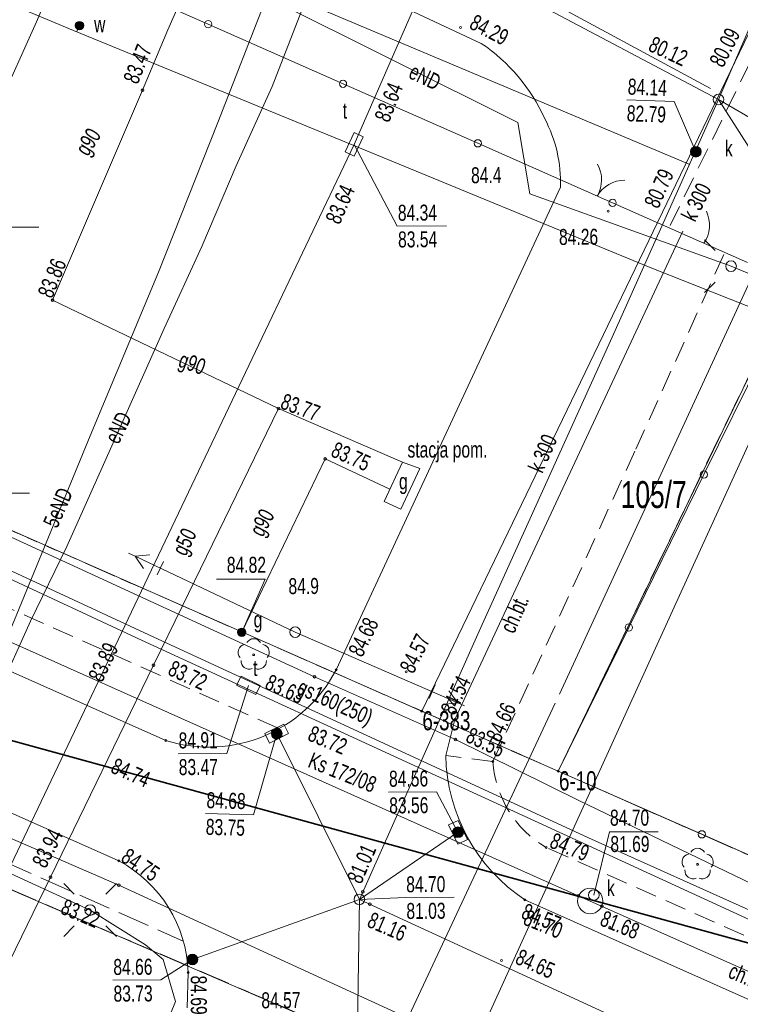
# Model space of a CAD drawing. Header units: metres. Extents: x -1013 to 1493500, y -5789517 to 1032.
# Tile 59 of 66: x 100 to 133, y -22 to 24. Entities that reach past the tile are written whole.
import ezdxf
from ezdxf.xclip import XClip

# ---------------------------------------------------------------- set-up
doc = ezdxf.new("R2010")
doc.units = ezdxf.units.M
doc.header["$MEASUREMENT"] = 0
doc.header["$XCLIPFRAME"] = 0
for name, pattern in [('2_KTCR02', [1.5, 1, -0.5]), ('2_KTJZ01', [2, 1.5, -0.5]), ('GUK', [2, 1.5, -0.5]), ('GUZ', [1, 0.5, -0.5])]:
    doc.linetypes.add(name, pattern=pattern)
doc.layers.add('700-L Mapa 1_100 dwg', color=7, linetype='Continuous')
doc.layers.add('711-L Wymiary opisy', color=7, linetype='Continuous')
for name, color, linetype, lineweight in [('703-L Płaszczyzny podejścia 2D3', 152, 'Continuous', 30), ('703-L Płaszczyzny podejścia 2D38', 171, 'Continuous', 35), ('711-L Wymiary opisy1', 7, 'Continuous', 13), ('ex_02_DXF_MZ_500_4_Dzialki7', 9, 'Continuous', 18), ('ex_02_DXF_MZ_500_4_K1_BDOT_T_57', 9, 'Continuous', 18), ('ex_02_DXF_MZ_500_4_K1_BDOT_T_77', 9, 'Continuous', 18), ('ex_02_DXF_MZ_500_4_Kontury3', 9, 'Continuous', 18), ('ex_02_DXF_MZ_500_4_KTCR_D_L_17', 9, 'Continuous', 18), ('ex_02_DXF_MZ_500_4_KTCR_E_T_17', 9, 'Continuous', 18), ('ex_02_DXF_MZ_500_4_KTCR_L_17', 9, 'Continuous', 18), ('ex_02_DXF_MZ_500_4_KTJZ_L_07', 9, 'Continuous', 18), ('ex_02_DXF_MZ_500_4_KTKR_D_L_07', 9, 'Continuous', 18), ('ex_02_DXF_MZ_500_4_KTKR_L_07', 9, 'Continuous', 18), ('ex_02_DXF_MZ_500_4_KTOK_L_47', 9, 'Continuous', 18), ('ex_02_DXF_MZ_500_4_Numery_dzialek7', 9, 'Continuous', 18), ('ex_02_DXF_MZ_500_4_Numery_punktow7', 9, 'Continuous', 18), ('ex_02_DXF_MZ_500_4_OBOP_T_13', 9, 'Continuous', 18), ('ex_02_DXF_MZ_500_4_Podzial_sekcyjny_krzyze7', 9, 'Continuous', 18), ('ex_02_DXF_MZ_500_4_Punkty7', 9, 'Continuous', 18), ('ex_02_DXF_MZ_500_4_RTPW_T_07', 9, 'Continuous', 18), ('ex_02_DXF_MZ_500_4_RTPW_T_17', 9, 'Continuous', 18), ('ex_02_DXF_MZ_500_4_SUBK_L_034', 9, 'Continuous', 18), ('ex_02_DXF_MZ_500_4_SUOG_L_052', 9, 'Continuous', 18), ('ex_02_DXF_MZ_500_4_SUOW_L_05', 9, 'Continuous', 18), ('ex_02_DXF_MZ_500_4_SUPC_D_L_1200', 9, 'Continuous', 18), ('ex_02_DXF_MZ_500_4_SUPE_D_L_31', 9, 'Continuous', 18), ('ex_02_DXF_MZ_500_4_SUPE_D_T_27', 9, 'Continuous', 18), ('ex_02_DXF_MZ_500_4_SUPE_E_T_31', 9, 'Continuous', 18), ('ex_02_DXF_MZ_500_4_SUPG_E_T_27', 9, 'Continuous', 18), ('ex_02_DXF_MZ_500_4_SUPG_L_252', 9, 'Continuous', 18), ('ex_02_DXF_MZ_500_4_SUPG_L_352', 9, 'Continuous', 18), ('ex_02_DXF_MZ_500_4_SUPK_D_L_434', 9, 'Continuous', 18), ('ex_02_DXF_MZ_500_4_SUPK_E_T_434', 9, 'Continuous', 18), ('ex_02_DXF_MZ_500_4_SUPK_L_434', 9, 'Continuous', 18), ('ex_02_DXF_MZ_500_4_SUPP_E_T_434', 9, 'Continuous', 18), ('ex_02_DXF_MZ_500_4_SUPT_D_L_030', 9, 'Continuous', 18), ('ex_02_DXF_MZ_500_4_SUPW_D_L_05', 9, 'Continuous', 18), ('ex_02_DXF_MZ_500_4_SUPW_L_05', 9, 'Continuous', 18), ('ex_02_DXF_MZ_500_4_SUSM_D_T_07', 9, 'Continuous', 18), ('ex_02_DXF_MZ_500_4_SUSM_D_T_37', 9, 'Continuous', 18), ('ex_02_DXF_MZ_500_4_SUTG_T_052', 9, 'Continuous', 18), ('ex_02_DXF_MZ_500_4_SUTK_T_034', 9, 'Continuous', 18), ('ex_02_DXF_MZ_500_4_SUTT_T_030', 9, 'Continuous', 18), ('ex_02_DXF_MZ_500_4_SUTW_T_05', 9, 'Continuous', 18), ('ex_02_DXF_MZ_500_4_SUUG_E_T_17', 9, 'Continuous', 18), ('ex_02_DXF_MZ_500_4_SUUG_E_T_47', 9, 'Continuous', 18), ('ex_02_DXF_MZ_500_4_SUUG_L_27', 9, 'Continuous', 18), ('ex_02_DXF_MZ_500_4_SUUG_T_57', 9, 'Continuous', 18), ('ex_02_DXF_MZ_500_4_SUUK_D_T_234', 9, 'Continuous', 18), ('ex_02_DXF_MZ_500_4_SUUK_D_T_97', 9, 'Continuous', 18), ('ex_02_DXF_MZ_500_4_SUUK_E_T_77', 9, 'Continuous', 18), ('ex_02_DXF_MZ_500_4_SUUK_E_T_934', 9, 'Continuous', 18), ('ex_02_DXF_MZ_500_4_SUUK_T_07', 9, 'Continuous', 18), ('ex_02_DXF_MZ_500_4_SUUK_T_234', 9, 'Continuous', 18), ('ex_02_DXF_MZ_500_4_SUUT_D_T_130', 9, 'Continuous', 18), ('ex_02_DXF_MZ_500_4_SUUT_E_T_930', 9, 'Continuous', 18), ('ex_02_DXF_MZ_500_4_SUUW_D_T_77', 9, 'Continuous', 18), ('ex_02_DXF_MZ_500_4_SUUW_E_T_57', 9, 'Continuous', 18), ('ex_02_DXF_MZ_500_4_Uzytki3', 9, 'Continuous', 18)]:
    doc.layers.add(name, color=color, linetype=linetype, lineweight=lineweight)
doc.layers.get('700-L Mapa 1_100 dwg').off()
doc.styles.add('STYL_AUTOMATYCZNY_2', font='Arial.ttf')
doc.styles.add('STYL_AUTOMATYCZNY_4', font='Arial.ttf', dxfattribs={"width": 0.7})
doc.dimstyles.new('STYL_AUTOMATYCZNY__3', dxfattribs={"dimtxt": 0.25, "dimasz": 0.183575, "dimexe": 0.18, "dimexo": 0.04, "dimgap": 0, "dimtad": 1, "dimzin": 0, "dimdsep": 46, "dimtxsty": 'STYL_AUTOMATYCZNY_2', "dimblk": 'ARROWHEAD_8', "dimblk1": 'ARROWHEAD_8', "dimblk2": 'ARROWHEAD_8', "dimcen": 0.09, "dimclrd": 7, "dimclre": 7, "dimclrt": 7, "dimazin": 0, "dimtfac": 1, "dimtdec": 4, "dimtmove": 2, "dimatfit": 3, "dimfxl": 1, "dimtolj": 1, "dimtzin": 0, "dimarcsym": 0})

# ---------------------------------------------------------------- blocks, each defined once
blk = doc.blocks.new('*D62')
at = {"layer": '711-L Wymiary opisy1', "color": 7, "linetype": 'Continuous', "lineweight": 13, "transparency": 16777216}
for p, q in [((31.701, 9.209), (31.582, 9.143)), ((31.701, 9.209), (31.767, 9.09)), ((31.387, 8.33), (31.337, 8.457)), ((31.387, 8.33), (31.514, 8.38))]:
    blk.add_line(p, q, dxfattribs=at)
blk.add_arc((25.649, 10.872), 6.276, 336.1008, 344.6316, dxfattribs=at)
at = {"layer": '711-L Wymiary opisy1', "color": 7, "lineweight": 13, "transparency": 16777216, "insert": (31.654, 8.581), "char_height": 0.25, "attachment_point": 7, "rotation": 336.1008, "style": 'STYL_AUTOMATYCZNY_2'}
blk.add_mtext('\\A1;{\\pql;\\fArial|b0|i0|c238|p0;\\W1.000000;8,53°/15%}', dxfattribs=at)
blk = doc.blocks.new('ARROWHEAD_8')
at = {"color": 0, "linetype": 'Continuous', "lineweight": 0}
blk.add_line((0, 0), (-1, 0), dxfattribs=at)
at = {"color": 0, "linetype": 'Continuous', "lineweight": 0, "flags": 128}
blk.add_lwpolyline([(-0.525, 0.525), (0, 0), (-0.525, -0.525)], dxfattribs=at)
blk = doc.blocks.new('*D63')
at = {"layer": '711-L Wymiary opisy1', "color": 7, "linetype": 'Continuous', "lineweight": 13, "transparency": 16777216}
for p, q in [((18.152, -22.228), (18.025, -22.277)), ((18.152, -22.228), (18.201, -22.356)), ((17.692, -23.088), (17.661, -22.955)), ((17.692, -23.088), (17.825, -23.057))]:
    blk.add_line(p, q, dxfattribs=at)
blk.add_arc((12.159, -19.572), 6.556, 327.57, 336.1008, dxfattribs=at)
at = {"layer": '711-L Wymiary opisy1', "color": 7, "lineweight": 13, "transparency": 16777216, "insert": (18.03, -22.8), "char_height": 0.25, "attachment_point": 7, "rotation": 336.1008, "style": 'STYL_AUTOMATYCZNY_2'}
blk.add_mtext('\\A1;{\\pql;\\fArial|b0|i0|c238|p0;\\W1.000000;8,53°/15%}', dxfattribs=at)
blk = doc.blocks.new('Rysunek_1_4', base_point=(-51.91, -72.413))
at = {"layer": 'ex_02_DXF_MZ_500_4_Dzialki7', "color": 9, "linetype": 'Continuous', "lineweight": 18}
for p, q in [((170.06, 98.813), (118.532, -7.999)), ((-42.33, 44.713), (161.19, -43.067)), ((118.532, -7.999), (16.017, 37.104)), ((140.379, 21.187), (124.933, -10.814)), ((124.933, -10.814), (118.532, -7.999)), ((124.933, -10.814), (178.884, -34.547))]:
    blk.add_line(p, q, dxfattribs=at)
at = {"layer": 'ex_02_DXF_MZ_500_4_K1_BDOT_T_57', "color": 9, "linetype": 'Continuous', "lineweight": 18}
for centre, start, end in [((125.462, 16.892), 329.4999, 29.5003), ((128.046, 15.37), 89.5003, 149.5008)]:
    blk.add_arc(centre, 1.5, start, end, dxfattribs=at)
at = {"layer": 'ex_02_DXF_MZ_500_4_K1_BDOT_T_77', "color": 9, "linetype": 'Continuous', "lineweight": 18}
blk.add_arc((130.52, 14.77), 1.5, 325.5222, 25.5226, dxfattribs=at)
at = {"layer": 'ex_02_DXF_MZ_500_4_Kontury3', "color": 9, "linetype": 'GUK', "lineweight": 18}
for p, q in [((124.93, -10.817), (152.02, 45.323)), ((-42.331, 44.714), (102.61, -17.792)), ((62.51, 16.653), (104.44, -1.797)), ((104.44, -1.797), (124.93, -10.817)), ((178.884, -34.547), (124.93, -10.817)), ((102.61, -17.792), (161.192, -43.062))]:
    blk.add_line(p, q, dxfattribs=at)
at = {"layer": 'ex_02_DXF_MZ_500_4_KTCR_D_L_17', "color": 9, "linetype": '2_KTCR02', "lineweight": 18}
for p, q in [((130.173, 14.745), (137.42, 29.517)), ((128.567, 4.273), (132.782, 13.603)), ((121.87, -10.367), (128.567, 4.273))]:
    blk.add_line(p, q, dxfattribs=at)
at = {"layer": 'ex_02_DXF_MZ_500_4_KTCR_L_17', "color": 9, "linetype": '2_KTCR02', "lineweight": 18}
for p, q in [((111.77, -8.787), (9.37, 36.973)), ((121.87, -10.367), (119.66, -10.077)), ((177.5, -37.957), (124.36, -14.387))]:
    blk.add_line(p, q, dxfattribs=at)
blk.add_arc((126.939, -10.008), 5.082, 184.0472, 239.5012, dxfattribs=at)
at = {"layer": 'ex_02_DXF_MZ_500_4_KTJZ_L_07', "color": 9, "linetype": '2_KTJZ01', "lineweight": 18}
blk.add_line((78.76, -6.057), (107.36, -18.777), dxfattribs=at)
at = {"layer": 'ex_02_DXF_MZ_500_4_KTKR_D_L_07', "color": 9, "linetype": 'Continuous', "lineweight": 18}
for p, q in [((121.323, 23.283), (117.911, 24.87)), ((114.52, -6.067), (125.03, 16.549)), ((130.765, 14.489), (120.09, -8.397)), ((107.59, -20.247), (107.549, -21.908))]:
    blk.add_line(p, q, dxfattribs=at)
for centre, radius, start, end in [((116.634, 16.313), 8.401, 24.1823, 56.075), ((118.714, 16.792), 6.321, 357.7998, 27.9497)]:
    blk.add_arc(centre, radius, start, end, dxfattribs=at)
at = {"layer": 'ex_02_DXF_MZ_500_4_KTKR_L_07', "color": 9, "linetype": 'Continuous', "lineweight": 18}
for p, q in [((106.54, -9.377), (26.14, 26.463)), ((79.65, -4.047), (104.34, -15.017)), ((120.09, -8.397), (119.66, -10.077)), ((176.3, -40.387), (123.37, -16.847))]:
    blk.add_line(p, q, dxfattribs=at)
for centre, radius, start, end in [((108.554, -2.958), 6.728, 252.5828, 332.4733), ((127.999, -9.909), 8.341, 181.1557, 236.2903), ((101.464, -20.429), 6.129, 1.7032, 62.0116)]:
    blk.add_arc(centre, radius, start, end, dxfattribs=at)
at = {"layer": 'ex_02_DXF_MZ_500_4_KTOK_L_47', "color": 9, "linetype": 'Continuous', "lineweight": 18}
for p, q in [((102.214, 26.971), (108.53, 24.181)), ((108.53, 24.181), (114.847, 21.391)), ((114.847, 21.391), (121.163, 18.6)), ((121.163, 18.6), (127.479, 15.81)), ((127.479, 15.81), (133.796, 13.02)), ((131.758, 3.079), (135.276, 10.24)), ((128.24, -4.083), (131.758, 3.079)), ((124.933, -10.814), (128.24, -4.083)), ((131.659, -13.773), (124.933, -10.814)), ((138.386, -16.732), (131.659, -13.773))]:
    blk.add_line(p, q, dxfattribs=at)
for centre in [(108.53, 24.181), (114.847, 21.391), (121.163, 18.6), (127.479, 15.81), (131.758, 3.079), (128.24, -4.083), (131.659, -13.773)]:
    blk.add_circle(centre, 0.17, dxfattribs=at)
at = {"layer": 'ex_02_DXF_MZ_500_4_OBOP_T_13', "color": 9, "linetype": 'Continuous', "lineweight": 18}
for centre in [(110.66, -5.357), (131.464, -15.179)]:
    blk.add_circle(centre, 0.045, dxfattribs=at)
for centre, start, end in [((110.66, -4.982), 30.1401, 149.8599), ((110.304, -5.241), 102.1445, 221.86), ((111.017, -5.241), 318.14, 77.8555), ((110.44, -5.66), 174.1482, 293.8542), ((110.881, -5.66), 246.1458, 5.8518), ((131.107, -15.063), 102.1445, 221.86), ((131.464, -14.804), 30.1401, 149.8599), ((131.821, -15.063), 318.14, 77.8555), ((131.244, -15.482), 174.1482, 293.8542), ((131.684, -15.482), 246.1458, 5.8518)]:
    blk.add_arc(centre, 0.375, start, end, dxfattribs=at)
at = {"layer": 'ex_02_DXF_MZ_500_4_Podzial_sekcyjny_krzyze7', "color": 9, "linetype": 'Continuous', "lineweight": 18}
blk.add_line((95.59, 14.673), (100.59, 14.673), dxfattribs=at)
at = {"layer": 'ex_02_DXF_MZ_500_4_Punkty7', "color": 9, "linetype": 'Continuous', "lineweight": 18}
for centre in [(118.532, -7.999), (124.933, -10.814)]:
    blk.add_circle(centre, 0.045, dxfattribs=at)
at = {"layer": 'ex_02_DXF_MZ_500_4_RTPW_T_17', "color": 9, "linetype": 'Continuous', "lineweight": 18}
for centre in [(120.356, 24.026), (127.276, 15.421), (114.52, -6.067), (117.81, -6.157), (120.09, -8.397), (106.54, -9.377), (121.87, -10.367), (124.36, -14.387), (104.34, -15.017), (123.37, -16.847), (127.347, -18.124), (122.27, -19.687), (107.59, -20.247)]:
    blk.add_circle(centre, 0.045, dxfattribs=at)
at = {"layer": 'ex_02_DXF_MZ_500_4_SUBK_L_034', "color": 9, "linetype": 'Continuous', "lineweight": 18}
blk.add_circle((126.43, -16.897), 0.595, dxfattribs=at)
at = {"layer": 'ex_02_DXF_MZ_500_4_SUOG_L_052', "color": 9, "linetype": 'Continuous', "lineweight": 18}
for p, q in [((106.64, 23.913), (105.45, 21.093)), ((101.14, -15.777), (105.97, -5.847)), ((120.12, -9.337), (113.51, -6.387))]:
    blk.add_line(p, q, dxfattribs=at)
at = {"layer": 'ex_02_DXF_MZ_500_4_SUOW_L_05', "color": 9, "linetype": 'Continuous', "lineweight": 18}
blk.add_line((118.11, -22.477), (104.34, -16.157), dxfattribs=at)
at = {"layer": 'ex_02_DXF_MZ_500_4_SUPC_D_L_1200', "color": 9, "linetype": 'Continuous', "lineweight": 18}
for p, q in [((100.477, 24.299), (106.887, 39.243)), ((94.883, 11.827), (100.477, 24.299))]:
    blk.add_line(p, q, dxfattribs=at)
at = {"layer": 'ex_02_DXF_MZ_500_4_SUPE_D_L_31', "color": 9, "linetype": 'Continuous', "lineweight": 18}
for p, q in [((111.335, 25.643), (108.988, 19.576)), ((110.855, 25.66), (123.039, 19.575)), ((111.526, 21.264), (113.147, 25.456)), ((109.842, 17.542), (111.526, 21.264)), ((108.988, 19.576), (106.207, 12.566)), ((123.039, 19.575), (123.603, 16.229)), ((108.229, 13.77), (109.842, 17.542)), ((123.603, 16.229), (133.027, 12.845)), ((106.465, 9.928), (108.229, 13.77)), ((106.207, 12.566), (103, 4.903)), ((133.027, 12.845), (135.765, 11.684)), ((105.638, 8.062), (106.465, 9.928)), ((103.62, 3.547), (105.638, 8.062)), ((103, 4.903), (98.871, -5.137)), ((101.907, -0.295), (103.62, 3.547)), ((100.201, -3.788), (101.907, -0.295)), ((98.34, -7.921), (100.201, -3.788)), ((98.632, -15.32), (102.997, -17.319)), ((102.997, -17.319), (105.588, -18.951)), ((105.588, -18.951), (106.413, -19.635)), ((106.413, -19.635), (106.997, -21.601)), ((106.997, -21.601), (103.615, -29.906))]:
    blk.add_line(p, q, dxfattribs=at)
at = {"layer": 'ex_02_DXF_MZ_500_4_SUPE_D_T_27', "color": 9, "linetype": 'Continuous', "lineweight": 18}
for p, q in [((105.101, -0.742), (104.79, -0.595)), ((105.798, -0.685), (105.101, -0.742)), ((112.606, -4.3), (105.101, -0.742)), ((105.498, -1.318), (105.101, -0.742)), ((106.131, -1.618), (106.431, -0.985)), ((112.606, -4.3), (120.222, -7.616)), ((119.164, -6.774), (118.884, -7.416)), ((119.806, -7.053), (120.222, -7.616)), ((119.526, -7.695), (120.222, -7.616)), ((120.222, -7.616), (120.537, -7.753))]:
    blk.add_line(p, q, dxfattribs=at)
at = {"layer": 'ex_02_DXF_MZ_500_4_SUPG_L_252', "color": 9, "linetype": 'Continuous', "lineweight": 18}
for p, q in [((113.51, -6.387), (93.53, 2.793)), ((120.12, -9.337), (113.51, -6.387)), ((125.89, -12.187), (120.12, -9.337)), ((142.16, -20.027), (125.89, -12.187))]:
    blk.add_line(p, q, dxfattribs=at)
at = {"layer": 'ex_02_DXF_MZ_500_4_SUPG_L_352', "color": 9, "linetype": 'Continuous', "lineweight": 18}
for p, q in [((107.45, 25.763), (106.64, 23.913)), ((106.64, 23.913), (105.45, 21.093)), ((105.45, 21.093), (101.24, 11.253)), ((101.24, 11.253), (111.82, 6.173)), ((107.32, -3.067), (111.82, 6.173)), ((111.82, 6.173), (117.63, 3.663)), ((114.01, 3.813), (110.1, -4.307)), ((117.044, 2.402), (114.01, 3.813)), ((105.97, -5.847), (107.32, -3.067)), ((105.97, -5.847), (101.14, -15.777)), ((101.14, -15.777), (97.58, -23.087))]:
    blk.add_line(p, q, dxfattribs=at)
at = {"layer": 'ex_02_DXF_MZ_500_4_SUPK_D_L_434', "color": 9, "linetype": 'Continuous', "lineweight": 18}
for p, q in [((132.442, 20.651), (140.698, 39.891)), ((132.068, 21.169), (117.924, 28.82)), ((131.093, 17.602), (109.297, 26.799)), ((124.231, 24.994), (132.442, 20.651)), ((127.598, 9.836), (132.442, 20.651)), ((132.442, 20.651), (135.567, 15.743)), ((124.987, -7.214), (135.567, 15.743)), ((121.226, -4.25), (127.598, 9.836)), ((115.614, -16.82), (121.226, -4.25)), ((116.13, -26.117), (124.79, -7.625)), ((115.614, -16.82), (111.74, -9.057)), ((115.614, -16.82), (120.232, -13.678)), ((115.614, -16.82), (107.79, -19.637)), ((115.614, -16.82), (115.53, -22.827)), ((115.614, -16.82), (139.313, -27.745))]:
    blk.add_line(p, q, dxfattribs=at)
at = {"layer": 'ex_02_DXF_MZ_500_4_SUPK_L_434', "color": 9, "linetype": 'Continuous', "lineweight": 18}
for p, q in [((126.43, -16.897), (95.95, -3.287)), ((169.55, -36.097), (126.43, -16.897))]:
    blk.add_line(p, q, dxfattribs=at)
at = {"layer": 'ex_02_DXF_MZ_500_4_SUPT_D_L_030', "color": 9, "linetype": 'Continuous', "lineweight": 18}
for p, q in [((115.366, 18.551), (120.976, 31.392)), ((113.109, 13.795), (115.366, 18.551)), ((98.976, -15.877), (113.109, 13.795)), ((105.398, -4.681), (79.22, 7.476)), ((84.435, 5.462), (105.746, -4.419)), ((105.746, -4.419), (126.345, -13.935)), ((138.036, -19.673), (105.398, -4.681)), ((126.345, -13.935), (143.039, -21.448))]:
    blk.add_line(p, q, dxfattribs=at)
at = {"layer": 'ex_02_DXF_MZ_500_4_SUPW_D_L_05', "color": 9, "linetype": 'Continuous', "lineweight": 18}
for p, q in [((102.217, 23.889), (89.769, 29.122)), ((102.497, 24.115), (102.379, 23.835)), ((115.356, 18.491), (102.217, 23.889)), ((129.237, 12.788), (115.356, 18.491)), ((136.338, 9.958), (129.237, 12.788)), ((130.359, -3.125), (136.338, 9.958)), ((120.343, -25.138), (130.359, -3.125))]:
    blk.add_line(p, q, dxfattribs=at)
at = {"layer": 'ex_02_DXF_MZ_500_4_SUPW_L_05', "color": 9, "linetype": 'Continuous', "lineweight": 18}
for p, q in [((104.34, -16.157), (94.02, -11.687)), ((118.11, -22.477), (104.34, -16.157))]:
    blk.add_line(p, q, dxfattribs=at)
at = {"layer": 'ex_02_DXF_MZ_500_4_SUSM_D_T_07', "color": 9, "linetype": 'Continuous', "lineweight": 18}
for p, q in [((132.285, 13.587), (131.79, 14.082)), ((132.285, 12.102), (131.79, 11.607)), ((102.254, -16.577), (101.759, -16.082)), ((103.739, -16.577), (104.234, -16.082)), ((102.254, -18.062), (101.759, -18.557)), ((103.739, -18.062), (104.234, -18.557))]:
    blk.add_line(p, q, dxfattribs=at)
at = {"layer": 'ex_02_DXF_MZ_500_4_SUSM_D_T_37', "color": 9, "linetype": 'Continuous', "lineweight": 18}
for centre in [(133.027, 12.845), (112.606, -4.3), (102.997, -17.319)]:
    blk.add_circle(centre, 0.25, dxfattribs=at)
at = {"layer": 'ex_02_DXF_MZ_500_4_SUTG_T_052', "color": 9, "linetype": 'Continuous', "lineweight": 18}
for p in [(108.924, -1.812), (110.1, -4.307)]:
    blk.add_line(p, (111.204, -1.812), dxfattribs=at)
for centre in [(105.45, 21.093), (101.24, 11.253), (111.82, 6.173), (114.01, 3.813), (105.97, -5.847), (113.51, -6.387), (120.12, -9.337), (101.14, -15.777)]:
    blk.add_circle(centre, 0.0625, dxfattribs=at)
at = {"layer": 'ex_02_DXF_MZ_500_4_SUTK_T_034', "color": 9, "linetype": 'Continuous', "lineweight": 18}
for p, q in [((128.138, 20.638), (130.363, 20.557)), ((131.379, 18.194), (130.363, 20.557)), ((132.442, 20.651), (134.902, 19.229)), ((111.74, -9.057), (110.656, -12.855)), ((116.976, -11.794), (119.229, -11.778)), ((120.232, -13.678), (119.229, -11.778)), ((108.404, -12.792), (110.656, -12.855)), ((126.6, -16.617), (127.326, -13.66)), ((127.326, -13.66), (129.606, -13.66)), ((115.614, -16.82), (117.782, -16.739)), ((117.782, -16.739), (120.062, -16.723)), ((107.79, -19.637), (106.31, -20.596)), ((104.057, -20.612), (106.31, -20.596))]:
    blk.add_line(p, q, dxfattribs=at)
for centre in [(115.771, -16.469), (125.887, -16.654), (116.106, -17.047), (126.974, -17.139)]:
    blk.add_circle(centre, 0.0625, dxfattribs=at)
at = {"layer": 'ex_02_DXF_MZ_500_4_SUTT_T_030', "color": 9, "linetype": 'Continuous', "lineweight": 18}
for p, q in [((115.366, 18.551), (117.391, 14.722)), ((117.391, 14.722), (119.698, 14.738)), ((97.868, 2.199), (100.148, 2.215)), ((110.413, -6.796), (109.396, -9.984)), ((107.116, -10), (109.396, -9.984))]:
    blk.add_line(p, q, dxfattribs=at)
at = {"layer": 'ex_02_DXF_MZ_500_4_SUTW_T_05', "color": 9, "linetype": 'Continuous', "lineweight": 18}
blk.add_circle((104.34, -16.157), 0.0625, dxfattribs=at)
at = {"layer": 'ex_02_DXF_MZ_500_4_SUUG_L_27', "color": 9, "linetype": 'Continuous', "lineweight": 18}
for p, q in [((116.77, 1.813), (117.63, 3.663)), ((118.45, 3.363), (117.55, 1.463)), ((117.63, 3.663), (118.45, 3.363)), ((117.55, 1.463), (116.77, 1.813))]:
    blk.add_line(p, q, dxfattribs=at)
at = {"layer": 'ex_02_DXF_MZ_500_4_SUUG_T_57', "color": 9, "linetype": 'Continuous', "lineweight": 18}
for radius in [0.2, 0.175, 0.15, 0.125, 0.1, 0.075, 0.05, 0.025, 0.00715]:
    blk.add_circle((110.1, -4.307), radius, dxfattribs=at)
at = {"layer": 'ex_02_DXF_MZ_500_4_SUUK_D_T_234', "color": 9, "linetype": 'Continuous', "lineweight": 18}
for centre in [(132.442, 20.651), (115.614, -16.82)]:
    blk.add_circle(centre, 0.25, dxfattribs=at)
at = {"layer": 'ex_02_DXF_MZ_500_4_SUUK_D_T_97', "color": 9, "linetype": 'Continuous', "lineweight": 18}
for centre, radius in [((131.379, 18.206), 0.25), ((131.379, 18.206), 0.225), ((131.379, 18.206), 0.2), ((131.379, 18.206), 0.175), ((131.379, 18.206), 0.15), ((131.379, 18.206), 0.125), ((131.379, 18.206), 0.1), ((131.379, 18.206), 0.075), ((131.379, 18.206), 0.05), ((131.379, 18.206), 0.025), ((131.379, 18.206), 0.00715), ((111.74, -9.057), 0.25), ((111.74, -9.057), 0.225), ((111.74, -9.057), 0.2), ((111.74, -9.057), 0.175), ((111.74, -9.057), 0.15), ((111.74, -9.057), 0.125), ((111.74, -9.057), 0.1), ((111.74, -9.057), 0.075), ((111.74, -9.057), 0.05), ((111.74, -9.057), 0.025), ((111.74, -9.057), 0.00715), ((120.232, -13.678), 0.25), ((120.232, -13.678), 0.225), ((120.232, -13.678), 0.2), ((120.232, -13.678), 0.175), ((120.232, -13.678), 0.15), ((120.232, -13.678), 0.125), ((120.232, -13.678), 0.1), ((120.232, -13.678), 0.075), ((120.232, -13.678), 0.05), ((120.232, -13.678), 0.025), ((120.232, -13.678), 0.00715), ((107.79, -19.637), 0.25), ((107.79, -19.637), 0.225), ((107.79, -19.637), 0.2), ((107.79, -19.637), 0.175), ((107.79, -19.637), 0.15), ((107.79, -19.637), 0.125), ((107.79, -19.637), 0.1), ((107.79, -19.637), 0.075), ((107.79, -19.637), 0.05), ((107.79, -19.637), 0.025), ((107.79, -19.637), 0.00715)]:
    blk.add_circle(centre, radius, dxfattribs=at)
at = {"layer": 'ex_02_DXF_MZ_500_4_SUUK_T_07', "color": 9, "linetype": 'Continuous', "lineweight": 18}
for p, q in [((111.181, -9.057), (112.076, -8.61)), ((111.785, -8.755), (112.009, -9.202)), ((112.076, -8.61), (112.299, -9.057)), ((111.405, -9.504), (111.181, -9.057)), ((112.299, -9.057), (111.405, -9.504)), ((111.472, -8.912), (111.696, -9.359)), ((119.793, -13.332), (120.245, -13.119)), ((120.22, -14.237), (119.793, -13.332)), ((120.245, -13.119), (120.672, -14.023)), ((120.384, -13.413), (119.932, -13.626)), ((120.533, -13.729), (120.081, -13.943)), ((120.672, -14.023), (120.22, -14.237))]:
    blk.add_line(p, q, dxfattribs=at)
at = {"layer": 'ex_02_DXF_MZ_500_4_SUUK_T_234', "color": 9, "linetype": 'Continuous', "lineweight": 18}
blk.add_circle((126.6, -16.617), 0.25, dxfattribs=at)
at = {"layer": 'ex_02_DXF_MZ_500_4_SUUT_D_T_130', "color": 9, "linetype": 'Continuous', "lineweight": 18}
for p, q in [((115.363, 19.103), (114.944, 18.195)), ((115.787, 18.907), (115.363, 19.103)), ((115.368, 17.999), (115.787, 18.907)), ((114.944, 18.195), (115.368, 17.999)), ((110.067, -6.366), (109.862, -6.785)), ((110.965, -6.807), (110.067, -6.366)), ((109.862, -6.785), (110.759, -7.226)), ((110.759, -7.226), (110.965, -6.807))]:
    blk.add_line(p, q, dxfattribs=at)
at = {"layer": 'ex_02_DXF_MZ_500_4_SUUW_D_T_77', "color": 9, "linetype": 'Continuous', "lineweight": 18}
for radius in [0.2, 0.175, 0.15, 0.125, 0.1, 0.075, 0.05, 0.025, 0.00715]:
    blk.add_circle((102.497, 24.115), radius, dxfattribs=at)
at = {"layer": 'ex_02_DXF_MZ_500_4_Uzytki3', "color": 9, "linetype": 'GUZ', "lineweight": 18}
for p, q in [((124.933, -10.814), (152.02, 45.321)), ((-42.331, 44.714), (102.61, -17.792)), ((62.515, 16.649), (104.438, -1.798)), ((104.438, -1.798), (124.933, -10.814)), ((124.933, -10.814), (178.884, -34.547)), ((102.61, -17.792), (161.192, -43.062))]:
    blk.add_line(p, q, dxfattribs=at)
at = {"layer": 'ex_02_DXF_MZ_500_4_KTCR_E_T_17', "color": 9, "linetype": 'Continuous', "lineweight": 18, "char_height": 0.75, "attachment_point": 4, "style": 'STYL_AUTOMATYCZNY_4'}
for s, insert, rotation in [('\\A1;{\\pql;\\fArial|b0|i0|c238|p0;\\W0.700000;ch.bt.}', (122.522, -4.266), 66.2505), ('\\A1;{\\pql;\\fArial|b0|i0|c238|p0;\\W0.700000;ch.kb.}', (132.986, -20.124), 337.0113)]:
    blk.add_mtext(s, dxfattribs=dict(at, insert=insert, rotation=rotation))
at = {"layer": 'ex_02_DXF_MZ_500_4_Numery_dzialek7', "color": 9, "linetype": 'Continuous', "lineweight": 18, "insert": (127.863, 2.137), "char_height": 1.26, "attachment_point": 4, "style": 'STYL_AUTOMATYCZNY_4'}
blk.add_mtext('\\A1;{\\pql;\\fArial|b0|i0|c238|p0;\\W0.700000;105/7}', dxfattribs=at)
at = {"layer": 'ex_02_DXF_MZ_500_4_Numery_punktow7', "color": 9, "linetype": 'Continuous', "lineweight": 18, "char_height": 0.9, "attachment_point": 1, "style": 'STYL_AUTOMATYCZNY_4'}
for s, insert in [('\\A1;{\\pql;\\fArial|b0|i0|c238|p0;\\W0.700000;6-383}', (118.565, -7.999)), ('\\A1;{\\pql;\\fArial|b0|i0|c238|p0;\\W0.700000;6-10}', (124.966, -10.814))]:
    blk.add_mtext(s, dxfattribs=dict(at, insert=insert))
at = {"layer": 'ex_02_DXF_MZ_500_4_RTPW_T_07', "color": 9, "linetype": 'Continuous', "lineweight": 18, "char_height": 0.75, "attachment_point": 1, "rotation": 0.403, "style": 'STYL_AUTOMATYCZNY_4'}
for s, insert in [('\\A1;{\\pql;\\fArial|b0|i0|c238|p0;\\W0.700000;84.4}', (120.843, 17.48)), ('\\A1;{\\pql;\\fArial|b0|i0|c238|p0;\\W0.700000;84.9}', (112.288, -1.772))]:
    blk.add_mtext(s, dxfattribs=dict(at, insert=insert))
at = {"layer": 'ex_02_DXF_MZ_500_4_RTPW_T_17', "color": 9, "linetype": 'Continuous', "lineweight": 18, "char_height": 0.75, "style": 'STYL_AUTOMATYCZNY_4'}
for s, insert, attachment_point, rotation in [('\\A1;{\\pql;\\fArial|b0|i0|c238|p0;\\W0.700000;84.29}', (121.059, 24.678), 1, 332.5027), ('\\A1;{\\pql;\\fArial|b0|i0|c238|p0;\\W0.700000;84.26}', (124.964, 14.588), 1, 0.403), ('\\A1;{\\pql;\\fArial|b0|i0|c238|p0;\\W0.700000;84.68}', (115.067, -5.193), 1, 64.359), ('\\A1;{\\pql;\\fArial|b0|i0|c238|p0;\\W0.700000;84.57}', (117.81, -6.124), 4, 63.6936), ('\\A1;{\\pql;\\fArial|b0|i0|c238|p0;\\W0.700000;84.54}', (120.075, -8.247), 7, 64.4512), ('\\A1;{\\pql;\\fArial|b0|i0|c238|p0;\\W0.700000;84.66}', (122.207, -9.507), 7, 64.9538), ('\\A1;{\\pql;\\fArial|b0|i0|c238|p0;\\W0.700000;84.74}', (104.214, -10.168), 1, 336.0375), ('\\A1;{\\pql;\\fArial|b0|i0|c238|p0;\\W0.700000;84.79}', (124.473, -14.379), 7, 338.2861), ('\\A1;{\\pql;\\fArial|b0|i0|c238|p0;\\W0.700000;84.75}', (104.382, -15.009), 7, 326.2244), ('\\A1;{\\pql;\\fArial|b0|i0|c238|p0;\\W0.700000;84.57}', (123.434, -16.98), 1, 337.4926), ('\\A1;{\\pql;\\fArial|b0|i0|c238|p0;\\W0.700000;84.65}', (122.861, -19.813), 7, 335.7941), ('\\A1;{\\pql;\\fArial|b0|i0|c238|p0;\\W0.700000;84.69}', (107.702, -20.39), 7, 270.1758)]:
    blk.add_mtext(s, dxfattribs=dict(at, insert=insert, attachment_point=attachment_point, rotation=rotation))
at = {"layer": 'ex_02_DXF_MZ_500_4_SUPE_E_T_31', "color": 9, "linetype": 'Continuous', "lineweight": 18, "char_height": 0.75, "attachment_point": 4, "style": 'STYL_AUTOMATYCZNY_4'}
for s, insert, rotation in [('\\A1;{\\pql;\\fArial|b0|i0|c238|p0;\\W0.700000;eND}', (118.022, 22.022), 334.8427), ('\\A1;{\\pql;\\fArial|b0|i0|c238|p0;\\W0.700000;eND}', (103.991, 4.621), 63.8331), ('\\A1;{\\pql;\\fArial|b0|i0|c238|p0;\\W0.700000;5eND}', (101.119, 0.673), 66.4431)]:
    blk.add_mtext(s, dxfattribs=dict(at, insert=insert, rotation=rotation))
at = {"layer": 'ex_02_DXF_MZ_500_4_SUPG_E_T_27', "color": 9, "linetype": 'Continuous', "lineweight": 18, "char_height": 0.75, "attachment_point": 7, "style": 'STYL_AUTOMATYCZNY_4'}
for s, insert, rotation in [('\\A1;{\\pql;\\fArial|b0|i0|c238|p0;\\W0.700000;g90}', (103.085, 17.836), 57.9946), ('\\A1;{\\pql;\\fArial|b0|i0|c238|p0;\\W0.700000;g90}', (107.004, 7.942), 340.0675), ('\\A1;{\\pql;\\fArial|b0|i0|c238|p0;\\W0.700000;g90}', (111.285, 0.01), 61.8763), ('\\A1;{\\pql;\\fArial|b0|i0|c238|p0;\\W0.700000;g50}', (107.686, -0.878), 64.4959), ('\\A1;{\\pql;\\fArial|b0|i0|c238|p0;\\W0.700000;gs160(250)}', (112.54, -7.365), 335.8264)]:
    blk.add_mtext(s, dxfattribs=dict(at, insert=insert, rotation=rotation))
at = {"layer": 'ex_02_DXF_MZ_500_4_SUPK_E_T_434', "color": 9, "linetype": 'Continuous', "lineweight": 18, "char_height": 0.75, "attachment_point": 4, "style": 'STYL_AUTOMATYCZNY_4'}
for insert, rotation in [((131.01, 15.041), 63.8331), ((123.85, 3.25), 66.5231)]:
    blk.add_mtext('\\A1;{\\pql;\\fArial|b0|i0|c238|p0;\\W0.700000;k 300}', dxfattribs=dict(at, insert=insert, rotation=rotation))
at = {"layer": 'ex_02_DXF_MZ_500_4_SUPP_E_T_434', "color": 9, "linetype": 'Continuous', "lineweight": 18, "insert": (113.146, -10.613), "char_height": 0.75, "attachment_point": 7, "rotation": 338.1172, "style": 'STYL_AUTOMATYCZNY_4'}
blk.add_mtext('\\A1;{\\pql;\\fArial|b0|i0|c238|p0;\\W0.700000;Ks 172/08}', dxfattribs=at)
at = {"layer": 'ex_02_DXF_MZ_500_4_SUTG_T_052', "color": 9, "linetype": 'Continuous', "lineweight": 18, "char_height": 0.75, "attachment_point": 7, "style": 'STYL_AUTOMATYCZNY_4'}
for s, insert, rotation in [('\\A1;{\\pql;\\fArial|b0|i0|c238|p0;\\W0.700000;83.47}', (105.231, 21.324), 68.0089), ('\\A1;{\\pql;\\fArial|b0|i0|c238|p0;\\W0.700000;83.86}', (101.224, 11.292), 68.0421), ('\\A1;{\\pql;\\fArial|b0|i0|c238|p0;\\W0.700000;83.77}', (111.859, 6.191), 339.8335), ('\\A1;{\\pql;\\fArial|b0|i0|c238|p0;\\W0.700000;83.75}', (114.224, 3.952), 336.1247), ('\\A1;{\\pql;\\fArial|b0|i0|c238|p0;\\W0.700000;83.89}', (103.566, -6.697), 64.5656), ('\\A1;{\\pql;\\fArial|b0|i0|c238|p0;\\W0.700000;83.63}', (111.131, -6.937), 335.556), ('\\A1;{\\pql;\\fArial|b0|i0|c238|p0;\\W0.700000;83.55}', (120.537, -9.416), 334.754), ('\\A1;{\\pql;\\fArial|b0|i0|c238|p0;\\W0.700000;83.94}', (100.917, -15.414), 62.6223)]:
    blk.add_mtext(s, dxfattribs=dict(at, insert=insert, rotation=rotation))
at = {"layer": 'ex_02_DXF_MZ_500_4_SUTG_T_052', "color": 9, "linetype": 'Continuous', "lineweight": 18, "insert": (109.402, -1.532), "char_height": 0.75, "attachment_point": 7, "style": 'STYL_AUTOMATYCZNY_4'}
blk.add_mtext('\\A1;{\\pql;\\fArial|b0|i0|c238|p0;\\W0.700000;84.82}', dxfattribs=at)
at = {"layer": 'ex_02_DXF_MZ_500_4_SUTK_T_034', "color": 9, "linetype": 'Continuous', "lineweight": 18, "char_height": 0.75, "style": 'STYL_AUTOMATYCZNY_4'}
for s, insert, attachment_point, rotation in [('\\A1;{\\pql;\\fArial|b0|i0|c238|p0;\\W0.700000;80.12}', (129.257, 23.3), 4, 334.9427), ('\\A1;{\\pql;\\fArial|b0|i0|c238|p0;\\W0.700000;80.09}', (132.321, 22.274), 4, 62.8931), ('\\A1;{\\pql;\\fArial|b0|i0|c238|p0;\\W0.700000;84.14}', (128.205, 21.636), 1, 357.913), ('\\A1;{\\pql;\\fArial|b0|i0|c238|p0;\\W0.700000;82.79}', (128.159, 20.387), 1, 357.913), ('\\A1;{\\pql;\\fArial|b0|i0|c238|p0;\\W0.700000;80.79}', (129.276, 15.652), 4, 65.6231), ('\\A1;{\\pql;\\fArial|b0|i0|c238|p0;\\W0.700000;84.56}', (116.999, -10.794), 1, 0.405), ('\\A1;{\\pql;\\fArial|b0|i0|c238|p0;\\W0.700000;84.68}', (108.462, -11.793), 1, 358.403), ('\\A1;{\\pql;\\fArial|b0|i0|c238|p0;\\W0.700000;83.56}', (117.008, -12.044), 1, 0.405), ('\\A1;{\\pql;\\fArial|b0|i0|c238|p0;\\W0.700000;83.75}', (108.427, -13.043), 1, 358.403), ('\\A1;{\\pql;\\fArial|b0|i0|c238|p0;\\W0.700000;81.01}', (115.702, -16.146), 7, 66.447), ('\\A1;{\\pql;\\fArial|b0|i0|c238|p0;\\W0.700000;84.70}', (117.805, -15.739), 1, 0.405), ('\\A1;{\\pql;\\fArial|b0|i0|c238|p0;\\W0.700000;81.03}', (117.814, -16.989), 1, 0.405), ('\\A1;{\\pql;\\fArial|b0|i0|c238|p0;\\W0.700000;81.16}', (116.221, -17.389), 1, 336.6022), ('\\A1;{\\pql;\\fArial|b0|i0|c238|p0;\\W0.700000;81.70}', (123.526, -17.282), 1, 337.4204), ('\\A1;{\\pql;\\fArial|b0|i0|c238|p0;\\W0.700000;81.68}', (127.115, -17.32), 1, 337.9408), ('\\A1;{\\pql;\\fArial|b0|i0|c238|p0;\\W0.700000;84.66}', (104.08, -19.612), 1, 0.403), ('\\A1;{\\pql;\\fArial|b0|i0|c238|p0;\\W0.700000;83.73}', (104.089, -20.862), 1, 0.403), ('\\A1;{\\pql;\\fArial|b0|i0|c238|p0;\\W0.700000;84.57}', (111.016, -21.175), 1, 0.403)]:
    blk.add_mtext(s, dxfattribs=dict(at, insert=insert, attachment_point=attachment_point, rotation=rotation))
for s, insert, attachment_point in [('\\A1;{\\pql;\\fArial|b0|i0|c238|p0;\\W0.700000;84.70}', (127.356, -13.379), 7), ('\\A1;{\\pql;\\fArial|b0|i0|c238|p0;\\W0.700000;81.69}', (127.374, -13.851), 1)]:
    blk.add_mtext(s, dxfattribs=dict(at, insert=insert, attachment_point=attachment_point))
at = {"layer": 'ex_02_DXF_MZ_500_4_SUTT_T_030', "color": 9, "linetype": 'Continuous', "lineweight": 18, "char_height": 0.75, "style": 'STYL_AUTOMATYCZNY_4'}
for s, insert, attachment_point, rotation in [('\\A1;{\\pql;\\fArial|b0|i0|c238|p0;\\W0.700000;83.64}', (116.298, 19.813), 1, 68.3352), ('\\A1;{\\pql;\\fArial|b0|i0|c238|p0;\\W0.700000;83.64}', (113.997, 15.058), 1, 66.0986), ('\\A1;{\\pql;\\fArial|b0|i0|c238|p0;\\W0.700000;84.34}', (117.413, 15.722), 1, 0.403), ('\\A1;{\\pql;\\fArial|b0|i0|c238|p0;\\W0.700000;83.54}', (117.422, 14.472), 1, 0.403), ('\\A1;{\\pql;\\fArial|b0|i0|c238|p0;\\W0.700000;83.72}', (106.582, -6.28), 7, 334.8427), ('\\A1;{\\pql;\\fArial|b0|i0|c238|p0;\\W0.700000;83.72}', (113.135, -9.355), 7, 337.2028), ('\\A1;{\\pql;\\fArial|b0|i0|c238|p0;\\W0.700000;84.91}', (107.139, -8.999), 1, 0.403), ('\\A1;{\\pql;\\fArial|b0|i0|c238|p0;\\W0.700000;83.47}', (107.147, -10.249), 1, 0.403)]:
    blk.add_mtext(s, dxfattribs=dict(at, insert=insert, attachment_point=attachment_point, rotation=rotation))
at = {"layer": 'ex_02_DXF_MZ_500_4_SUTW_T_05', "color": 9, "linetype": 'Continuous', "lineweight": 18, "insert": (101.85, -16.771), "char_height": 0.75, "attachment_point": 1, "rotation": 337.0231, "style": 'STYL_AUTOMATYCZNY_4'}
blk.add_mtext('\\A1;{\\pql;\\fArial|b0|i0|c238|p0;\\W0.700000;83.22}', dxfattribs=at)
at = {"layer": 'ex_02_DXF_MZ_500_4_SUUG_E_T_17', "color": 9, "linetype": 'Continuous', "lineweight": 18, "char_height": 0.75, "attachment_point": 7, "style": 'STYL_AUTOMATYCZNY_4'}
for s, insert in [('\\A1;{\\pql;\\fArial|b0|i0|c238|p0;\\W0.700000;stacja pom.}', (117.866, 3.651)), ('\\A1;{\\pql;\\fArial|b0|i0|c238|p0;\\W0.700000;g}', (117.471, 2.164))]:
    blk.add_mtext(s, dxfattribs=dict(at, insert=insert))
at = {"layer": 'ex_02_DXF_MZ_500_4_SUUG_E_T_47', "color": 9, "linetype": 'Continuous', "lineweight": 18, "insert": (110.659, -4.309), "char_height": 0.75, "attachment_point": 7, "style": 'STYL_AUTOMATYCZNY_4'}
blk.add_mtext('\\A1;{\\pql;\\fArial|b0|i0|c238|p0;\\W0.700000;g}', dxfattribs=at)
at = {"layer": 'ex_02_DXF_MZ_500_4_SUUK_E_T_77', "color": 9, "linetype": 'Continuous', "lineweight": 18, "insert": (132.736, 18.739), "char_height": 0.75, "attachment_point": 1, "style": 'STYL_AUTOMATYCZNY_4'}
blk.add_mtext('\\A1;{\\pql;\\fArial|b0|i0|c238|p0;\\W0.700000;k}', dxfattribs=at)
at = {"layer": 'ex_02_DXF_MZ_500_4_SUUK_E_T_934', "color": 9, "linetype": 'Continuous', "lineweight": 18, "insert": (127.212, -16.664), "char_height": 0.75, "attachment_point": 7, "style": 'STYL_AUTOMATYCZNY_4'}
blk.add_mtext('\\A1;{\\pql;\\fArial|b0|i0|c238|p0;\\W0.700000;k}', dxfattribs=at)
at = {"layer": 'ex_02_DXF_MZ_500_4_SUUT_E_T_930', "color": 9, "linetype": 'Continuous', "lineweight": 18, "char_height": 0.75, "attachment_point": 1, "style": 'STYL_AUTOMATYCZNY_4'}
for insert in [(114.832, 20.509), (110.633, -5.605)]:
    blk.add_mtext('\\A1;{\\pql;\\fArial|b0|i0|c238|p0;\\W0.700000;t}', dxfattribs=dict(at, insert=insert))
at = {"layer": 'ex_02_DXF_MZ_500_4_SUUW_E_T_57', "color": 9, "linetype": 'Continuous', "lineweight": 18, "insert": (103.181, 24.556), "char_height": 0.75, "attachment_point": 1, "style": 'STYL_AUTOMATYCZNY_4'}
blk.add_mtext('\\A1;{\\pql;\\fArial|b0|i0|c238|p0;\\W0.700000;w}', dxfattribs=at)

msp = doc.modelspace()

# ---------------------------------------------------------------- linework, layer by layer
at = {"layer": '703-L Płaszczyzny podejścia 2D3', "color": 152, "linetype": 'Continuous', "lineweight": 30}
msp.add_circle((8.2273, 10.355), 1021.6593, dxfattribs=at)
at = {"layer": '703-L Płaszczyzny podejścia 2D38', "color": 171, "linetype": 'Continuous', "lineweight": 35}
msp.add_line((25.6493, 10.8724), (404.9356, -93.3756), dxfattribs=at)

# ---------------------------------------------------------------- block references
at = {"layer": '700-L Mapa 1_100 dwg', "color": 52, "linetype": 'Continuous', "lineweight": 25}
ref = msp.add_blockref('Rysunek_1_4', (-51.9097, -72.4133), dxfattribs=at)
XClip(ref).set_block_clipping_path([(-454.4097296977, -337.82710067), (350.5902703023, 193.0005136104)])

# ---------------------------------------------------------------- dimensions: what is measured, and where the dimension line sits
at = {"layer": '711-L Wymiary opisy', "color": 7, "linetype": 'Continuous', "lineweight": 13}
for base, center, p1, p2, picture, middle in [((31.5604, 8.7637), (25.6493, 10.8724), (84.1511, -5.2069), (381.2963, -146.7226), '*D62', (32.4306, 8.3736)), ((17.9382, -22.6668), (12.1585, -19.5724), (367.8056, -177.1675), (63.368, -52.1085), '*D63', (18.8064, -23.007))]:
    dim = msp.add_angular_dim_3p(base=base, center=center, p1=p1, p2=p2, text='8,53°/15%', dimstyle='STYL_AUTOMATYCZNY__3', dxfattribs=at)
    dim.commit()
    dim.dimension.update_dxf_attribs({"geometry": picture, "text_midpoint": middle, "dimtype": 165, "text_rotation": 336.10081})

doc.saveas('drawing.dxf')
